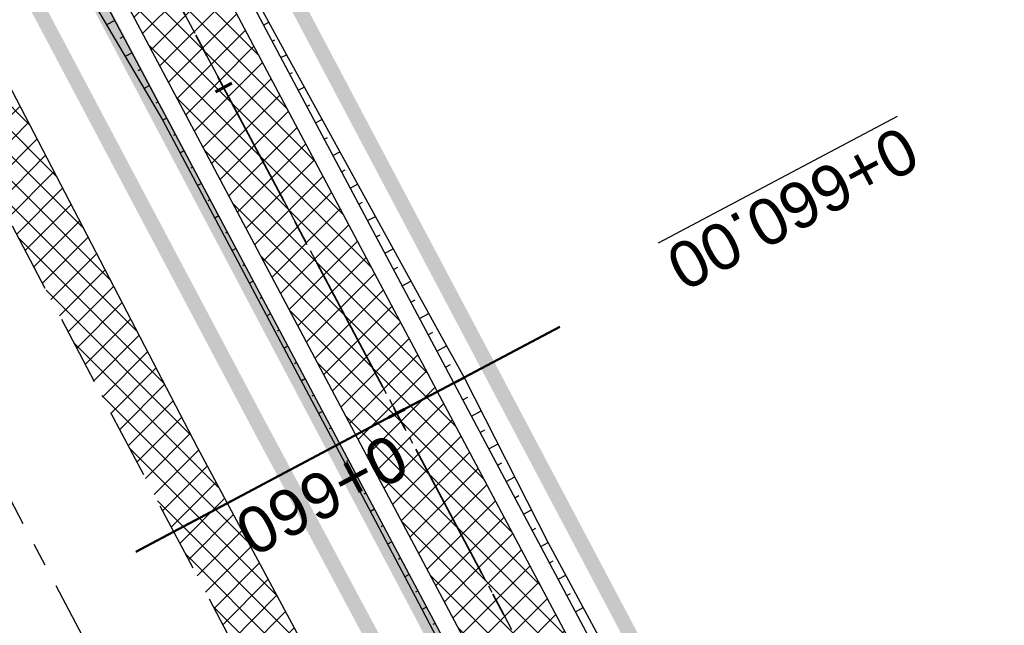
# Model space of a CAD drawing. Header units: metres. Extents: x 7529682 to 7533711, y 5721195 to 5727842.
# Tile 195 of 232: x 7530015 to 7530042, y 5727208 to 5727225. Entities that reach past the tile are written whole.
import ezdxf

# ---------------------------------------------------------------- set-up
doc = ezdxf.new("R2010")
doc.units = ezdxf.units.M
for name, pattern in [('817-dzialki-09-05-04$0$HIDDEN', [0.375, 0.25, -0.125]), ('ACAD_ISO05W100', [33, 24, -3, 0, -3, 0, -3]), ('CENTER', [50.800000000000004, 31.75, -6.35, 6.35, -6.35]), ('CENTER2', [28.575000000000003, 19.05, -3.175, 3.175, -3.175]), ('HIDDEN', [9.524999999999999, 6.35, -3.175])]:
    doc.linetypes.add(name, pattern=pattern)
for name, color, linetype in [('C-DROGI-SYTUACJA', 7, 'Continuous'), ('C-DROGI-SYTUACJA-ETYKIETY', 7, 'Continuous'), ('D-hatch-pobocza', 131, 'Continuous'), ('D-pobocza', 60, 'Continuous'), ('D-rowy', 160, 'Continuous'), ('D-skarpa', 2, 'Continuous'), ('D-skarpa-kreskowanie', 2, 'Continuous')]:
    doc.layers.add(name, color=color, linetype=linetype)
for name, color, linetype, lineweight, true_color in [('D-hatch-ciag-pieszo-rowerowy', 7, 'Continuous', 13, 0xff9f80), ('D-LR-etap-III', 7, '817-dzialki-09-05-04$0$HIDDEN', 50, 0x00008f), ('D-przekroje-pop', 7, 'Continuous', 50, 0x000099)]:
    doc.layers.add(name, color=color, linetype=linetype, lineweight=lineweight, true_color=true_color)
for name, color, linetype, lineweight in [('D-krawędzie', 3, 'Continuous', 30), ('D-obrzeża', 2, 'Continuous', 30), ('D-oś', 10, 'CENTER', 30), ('D-pas-drogowy', 7, 'ACAD_ISO05W100', 50)]:
    doc.layers.add(name, color=color, linetype=linetype, lineweight=lineweight)
doc.layers.add('poprzeczki', color=7, linetype='Continuous', true_color=0x0000c7)
doc.styles.get("Standard").update_dxf_attribs({"font": 'arial.ttf'})
pattern_1 = [(45, (0, 0), (-0.3367596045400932, 0.3367596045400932), []), (135, (0, 0), (-0.3367596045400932, -0.3367596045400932), [])]

# ---------------------------------------------------------------- blocks, each defined once
blk = doc.blocks.new('AeccTickLine')
at = {"color": 0, "linetype": 'ByBlock', "lineweight": -2}
blk.add_line((0, 1), (-3.673819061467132e-16, -1), dxfattribs=at)

msp = doc.modelspace()

# ---------------------------------------------------------------- hatches: boundary and pattern name
at = {"layer": 'D-hatch-ciag-pieszo-rowerowy'}
h = msp.add_hatch(dxfattribs=at)
h.set_pattern_fill('ANSI37', color=256, scale=0.15, style=0)
h.set_pattern_definition(pattern_1)
h.paths.add_polyline_path([(7530087.678862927, 5727092.355615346), (7530089.82643199, 5727093.64472505), (7530088.918086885, 5727095.394145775), (7530067.691098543, 5727136.189728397), (7530050.056161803, 5727169.469378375), (7530031.715691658, 5727204.15672467), (7530016.02393302, 5727233.701768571), (7529998.202331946, 5727267.633669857), (7529996.200073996, 5727266.069395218), (7530013.813315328, 5727232.534205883), (7530029.506689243, 5727202.986120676), (7530047.847139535, 5727168.298814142), (7530065.47768309, 5727135.027454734), (7530086.699342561, 5727094.242115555)])
at = {"layer": 'D-hatch-pobocza'}
h = msp.add_hatch(dxfattribs=at)
h.set_pattern_fill('ANSI37', color=256, scale=0.15, style=0)
h.set_pattern_definition(pattern_1)
h.paths.add_polyline_path([(7530033.2, 5727187.89), (7530019.74, 5727212.96), (7530009.309999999, 5727233.03), (7529993.271317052, 5727263.708224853), (7529991.73786403, 5727262.451863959), (7530006.701701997, 5727234.141132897), (7530044.198460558, 5727163.133456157), (7530082.890091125, 5727090.20043586), (7530088.410620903, 5727079.7730674), (7530090.482093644, 5727079.127608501), (7530082.53, 5727094.32), (7530071.3, 5727115.82), (7530059.019999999, 5727138.69), (7530045.92, 5727163.31)])

# ---------------------------------------------------------------- linework, layer by layer
at = {"layer": 'C-DROGI-SYTUACJA', "color": 10, "linetype": 'CENTER2', "lineweight": 35, "ltscale": 0.2}
msp.add_lwpolyline([(7529994.784814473, 5727271.452278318), (7530014.918624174, 5727233.117987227), (7530030.611190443, 5727203.571422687), (7530048.95165067, 5727168.884096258), (7530066.58439081, 5727135.608591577), (7530088.791572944, 5727092.929201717), (7530119.442360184, 5727037.047053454), (7530133.979593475, 5727010.093640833), (7530160.01702296, 5726961.449550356), (7530183.786607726, 5726917.332915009), (7530204.666096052, 5726877.528243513), (7530227.908566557, 5726832.904262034), (7530259.102442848, 5726774.825526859, 0.06358496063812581), (7530264.988877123, 5726766.578101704), (7530268.469625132, 5726762.818326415, -0.06508397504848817), (7530272.968742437, 5726756.474687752), (7530281.4242284, 5726740.503672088, -0.06508397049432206), (7530284.141528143, 5726733.216691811), (7530284.890711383, 5726729.972348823, 0.06446268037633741), (7530289.361782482, 5726717.936811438), (7530322.483990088, 5726654.998261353), (7530339.922145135, 5726621.886334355)], format="xyb", dxfattribs=at)
at = {"layer": 'D-krawędzie', "linetype": 'HIDDEN', "ltscale": 0.3}
msp.add_lwpolyline([(7529971.475882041, 5727300.786382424), (7530006.701701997, 5727234.141132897), (7530044.198460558, 5727163.133456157), (7530082.890091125, 5727090.20043586), (7530098.687472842, 5727060.36179238), (7530131.997785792, 5726997.210008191), (7530163.821737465, 5726937.096607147), (7530204.081352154, 5726861.012519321), (7530247.819962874, 5726778.438272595), (7530252.219999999, 5726770.26), (7530259.735272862, 5726756.89951491), (7530263.781713, 5726749.286762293), (7530270.196482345, 5726737.095956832), (7530272.433334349, 5726732.818899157), (7530276.00888925, 5726725.597700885), (7530279.7, 5726718.02), (7530284.501430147, 5726708.939695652), (7530291.375516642, 5726695.939652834), (7530296.045865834, 5726687.107244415), (7530304.46414878, 5726671.186868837), (7530316.603827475, 5726648.181421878)], dxfattribs=at)
at = {"layer": 'D-LR-etap-III', "ltscale": 10, "flags": 128}
msp.add_lwpolyline([(7531750.474471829, 5723895.103125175, 0.4, 0.4, 0), (7531750.505, 5723895.13, 0.4, 0.4, 0), (7531682.71, 5724022.92, 0.4, 0.4, 0), (7531619.177023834, 5724147.203692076, 0.4, 0.4, 0), (7531592.308960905, 5724198.48863389, 0.4, 0.4, 0), (7531553.263875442, 5724272.918564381, 0.4, 0.4, 0), (7531504.019999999, 5724366.79, 0.4, 0.4, 0), (7531482.09, 5724407.62, 0.4, 0.4, 0), (7531412.350402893, 5724541.182759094, 0.4, 0.4, 0), (7531388.463669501, 5724586.929768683, 0.4, 0.4, 0), (7531345.12, 5724669.94, 0.4, 0.4, 0), (7531127.66, 5725081.67, 0.4, 0.4, 0), (7531059.253139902, 5725211.040795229, 0.4, 0.4, 0), (7531008.007244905, 5725307.953830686, 0.4, 0.4, 0), (7530964.181635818, 5725390.835555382, 0.4, 0.4, 0), (7530914.557354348, 5725484.683561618, 0.4, 0.4, 0), (7530865.243241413, 5725577.493975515, 0.4, 0.4, 0), (7530840.085257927, 5725624.058651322, 0.4, 0.4, 0), (7530802.559525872, 5725694.924584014, 0.4, 0.4, 0), (7530755.54, 5725787.51, 0.4, 0.4, 0), (7530708.717810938, 5725876.303221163, 0.4, 0.4, 0), (7530695.12, 5725902.09, 0.4, 0.4, 0), (7530642.91397006, 5726001.07839487, 0.4, 0.4, 0), (7530634.934723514, 5726016.146615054, 0.4, 0.4, 0), (7530610.820000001, 5726061.929999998, 0.4, 0.4, 0), (7530610.820000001, 5726061.929999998, 0.4, 0.4, 0), (7530607.21, 5726063.51, 0.4, 0.4, 0), (7530597.42, 5726080.68, 0.4, 0.4, 0), (7530591.16, 5726088.44, 0.4, 0.4, 0), (7530581.28, 5726107.21, 0.4, 0.4, 0), (7530571.29, 5726130.56, 0.4, 0.4, 0), (7530549.554994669, 5726171.527317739, 0.4, 0.4, 0), (7530531.014309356, 5726206.473807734, 0.4, 0.4, 0), (7530516.461208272, 5726236.016618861, 0.4, 0.4, 0), (7530500.798929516, 5726266.141265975, 0.4, 0.4, 0), (7530491.349999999, 5726283.94, 0.4, 0.4, 0), (7530482.4, 5726303.41, 0.4, 0.4, 0), (7530482.4, 5726303.41, 0.4, 0.4, 0), (7530450.41, 5726357.28, 0.4, 0.4, 0), (7530397.759396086, 5726458.499907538, 0.4, 0.4, 0), (7530334.707815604, 5726583.664702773, 0.4, 0.4, 0), (7530303.939274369, 5726645.167943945, 0.4, 0.4, 0), (7530300.509779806, 5726651.777515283, 0.4, 0.4, 0), (7530289.213532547, 5726671.966724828, 0.4, 0.4, 0), (7530281.54, 5726685.57, 0.4, 0.4, 0), (7530261.37085633, 5726724.163374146, 0.4, 0.4, 0), (7530254.03, 5726738.21, 0.4, 0.4, 0), (7530197.219999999, 5726845.06, 0.4, 0.4, 0), (7530194.71, 5726849.15, 0.4, 0.4, 0), (7530195.92, 5726850.75, 0.4, 0.4, 0), (7530170.546669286, 5726892.961489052, 0.4, 0.4, 0), (7530143.174718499, 5726945.065838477, 0.4, 0.4, 0), (7530105.059999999, 5727018.32, 0.4, 0.4, 0), (7530100.059999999, 5727027.16, 0.4, 0.4, 0), (7530062.318670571, 5727099.625398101, 0.4, 0.4, 0), (7530015.378537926, 5727189.420463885, 0.4, 0.4, 0), (7529983.207960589, 5727250.206596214, 0.4, 0.4, 0), (7529953.284293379, 5727306.74720398, 0.4, 0.4, 0), (7529900.67053443, 5727406.15903814, 0.4, 0.4, 0), (7529890.630239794, 5727425.131178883, 0.4, 0.4, 0), (7529875.155383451, 5727454.426350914, 0.4, 0.4, 0), (7529857.560096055, 5727487.787346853, 0.4, 0.4, 0), (7529835.194401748, 5727530.19312405, 0.4, 0.4, 0), (7529811.740544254, 5727574.662079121, 0.4, 0.4, 0), (7529792.101859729, 5727611.922638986, 0.4, 0.4, 0), (7529768.066117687, 5727657.469613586, 0.4, 0.4, 0), (7529755.210566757, 5727682.131373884, 0.4, 0.4, 0), (7529753.309999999, 5727681.13, 0.4, 0.4, 0), (7529739.21, 5727707.77, 0.4, 0.4, 0), (7529735.394745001, 5727711.251990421, 0.4, 0.4, 0), (7529725.42, 5727730.2, 0.4, 0.4, 0), (7529723.55, 5727729.88, 0.4, 0.4, 0), (7529695.566668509, 5727782.932080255, 0.4, 0.4, 0), (7529717.67971874, 5727794.024357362, 0.4, 0.4, 0), (7529736.274870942, 5727758.647400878, 0.4, 0.4, 0), (7529736.274870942, 5727758.647400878, 0.4, 0.4, 0), (7529744.511003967, 5727750.406106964, 0.4, 0.4, 0), (7529744.511003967, 5727750.406106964, 0.4, 0.4, 0), (7529750.282568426, 5727738.549848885, 0.4, 0.4, 0), (7529777.108510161, 5727687.569424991, 0.4, 0.4, 0), (7529796.51537536, 5727651.329932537, 0.4, 0.4, 0), (7529814.937945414, 5727616.793170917, 0.4, 0.4, 0), (7529839.006722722, 5727572.303976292, 0.4, 0.4, 0), (7529860.617626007, 5727532.509108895, 0.4, 0.4, 0), (7529882.348967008, 5727491.504261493, 0.4, 0.4, 0), (7529904.865139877, 5727449.096370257, 0.4, 0.4, 0), (7529920.747384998, 5727418.884773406, 0.4, 0.4, 0), (7529946.676504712, 5727368.547487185, 0.4, 0.4, 0), (7529972.024701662, 5727320.573310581, 0.4, 0.4, 0), (7529987.740014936, 5727290.153392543, 0.4, 0.4, 0), (7529996.497385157, 5727273.661630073, 0.4, 0.4, 0), (7530017.541471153, 5727234.202689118, 0.4, 0.4, 0), (7530033.053657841, 5727204.864166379, 0.4, 0.4, 0), (7530051.622983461, 5727170.222745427, 0.4, 0.4, 0), (7530069.276612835, 5727137.015751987, 0.4, 0.4, 0), (7530089.385386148, 5727097.533639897, 0.4, 0.4, 0), (7530109.712512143, 5727060.746615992, 0.4, 0.4, 0), (7530136.769722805, 5727011.640131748, 0.4, 0.4, 0), (7530162.446686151, 5726962.743777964, 0.4, 0.4, 0), (7530187.674104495, 5726916.992101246, 0.4, 0.4, 0), (7530207.820739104, 5726879.335323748, 0.4, 0.4, 0), (7530230.625609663, 5726834.518686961, 0.4, 0.4, 0), (7530262.288093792, 5726776.61832811, 0.4, 0.4, 0), (7530277.509672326, 5726760.213143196, 0.4, 0.4, 0), (7530286.036865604, 5726744.106684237, 0.4, 0.4, 0), (7530288.097472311, 5726735.884066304, 0.4, 0.4, 0), (7530290.393870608, 5726725.046963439, 0.4, 0.4, 0), (7530296.17664807, 5726713.582980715, 0.4, 0.4, 0), (7530302.726195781, 5726701.18226779, 0.4, 0.4, 0), (7530325.685047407, 5726657.466383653, 0.4, 0.4, 0), (7530343.243978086, 5726623.648592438, 0.4, 0.4, 0), (7530360.229820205, 5726591.746871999, 0.4, 0.4, 0), (7530383.20855044, 5726548.059469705, 0.4, 0.4, 0), (7530406.017875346, 5726503.605514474, 0.4, 0.4, 0), (7530427.464919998, 5726462.620289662, 0.4, 0.4, 0), (7530447.9278544, 5726424.388014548, 0.4, 0.4, 0), (7530471.126878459, 5726379.920667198, 0.4, 0.4, 0), (7530490.501003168, 5726343.033350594, 0.4, 0.4, 0), (7530509.499458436, 5726306.733076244, 0.4, 0.4, 0), (7530529.890269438, 5726267.244072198, 0.4, 0.4, 0), (7530543.852446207, 5726238.990319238, 0.4, 0.4, 0), (7530554.808897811, 5726218.943990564, 0.4, 0.4, 0), (7530559.027108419, 5726212.223286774, 0.4, 0.4, 0), (7530563.060988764, 5726206.409670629, 0.4, 0.4, 0), (7530566.93354971, 5726200.463543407, 0.4, 0.4, 0), (7530569.771022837, 5726194.901501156, 0.4, 0.4, 0), (7530571.47319415, 5726191.282350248, 0.4, 0.4, 0), (7530572.839142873, 5726188.024533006, 0.4, 0.4, 0), (7530575.295071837, 5726182.034664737, 0.4, 0.4, 0), (7530579.736851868, 5726173.306070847, 0.4, 0.4, 0), (7530583.3, 5726167.41, 0.4, 0.4, 0), (7530593.4, 5726163.33, 0.4, 0.4, 0), (7530598.618375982, 5726155.264489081, 0.4, 0.4, 0), (7530608.258304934, 5726140.497132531, 0.4, 0.4, 0), (7530603.269999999, 5726136.83, 0.4, 0.4, 0), (7530606.53, 5726131.84, 0.4, 0.4, 0), (7530604.239057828, 5726124.21679044, 0.4, 0.4, 0), (7530605.847136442, 5726121.630127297, 0.4, 0.4, 0), (7530608.971611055, 5726116.164124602, 0.4, 0.4, 0), (7530618.114293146, 5726097.791111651, 0.4, 0.4, 0), (7530651.213125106, 5726034.959524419, 0.4, 0.4, 0), (7530670.243741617, 5725998.61095082, 0.4, 0.4, 0), (7530698.075474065, 5725945.952624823, 0.4, 0.4, 0), (7530716.505955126, 5725911.3051464, 0.4, 0.4, 0), (7530735.223454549, 5725875.667401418, 0.4, 0.4, 0), (7530752.504235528, 5725842.154920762, 0.4, 0.4, 0), (7530778.310652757, 5725793.501254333, 0.4, 0.4, 0), (7530797.499961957, 5725756.381811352, 0.4, 0.4, 0), (7530812.518974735, 5725728.28874362, 0.4, 0.4, 0), (7530820.039295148, 5725713.160404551, 0.4, 0.4, 0), (7530822.422446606, 5725710.193574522, 0.4, 0.4, 0), (7530833.154893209, 5725688.800634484, 0.4, 0.4, 0), (7530849.629354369, 5725656.158601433, 0.4, 0.4, 0), (7530867.98290276, 5725621.963939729, 0.4, 0.4, 0), (7530872.629809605, 5725612.88760475, 0.4, 0.4, 0), (7530880.354488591, 5725597.594500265, 0.4, 0.4, 0), (7530883.839446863, 5725593.389159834, 0.4, 0.4, 0), (7530891.782113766, 5725587.763349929, 0.4, 0.4, 0), (7530895.038670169, 5725584.280746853, 0.4, 0.4, 0), (7530897.033644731, 5725580.941110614, 0.4, 0.4, 0), (7530900.951646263, 5725579.945856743, 0.4, 0.4, 0), (7530904.80970798, 5725571.977328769, 0.4, 0.4, 0), (7530903.682362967, 5725568.566434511, 0.4, 0.4, 0), (7530908.900614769, 5725558.844845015, 0.4, 0.4, 0), (7530910.252030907, 5725545.671606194, 0.4, 0.4, 0), (7530912.872986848, 5725538.645543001, 0.4, 0.4, 0), (7530945.278171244, 5725478.464284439, 0.4, 0.4, 0), (7530959.692318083, 5725450.24628822, 0.4, 0.4, 0), (7531002.82670893, 5725368.192370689, 0.4, 0.4, 0), (7531044.703532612, 5725290.314293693, 0.4, 0.4, 0), (7531064.098839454, 5725253.212562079, 0.4, 0.4, 0), (7531083.010253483, 5725216.677517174, 0.4, 0.4, 0), (7531113.013137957, 5725158.465613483, 0.4, 0.4, 0), (7531137.364304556, 5725113.07076138, 0.4, 0.4, 0), (7531150.830830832, 5725086.711759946, 0.4, 0.4, 0), (7531159.745663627, 5725076.640848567, 0.4, 0.4, 0), (7531166.309999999, 5725074.58, 0.4, 0.4, 0), (7531172.29, 5725062.58, 0.4, 0.4, 0), (7531170.589828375, 5725055.605912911, 0.4, 0.4, 0), (7531173.732823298, 5725044.080706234, 0.4, 0.4, 0), (7531215.342008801, 5724964.859648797, 0.4, 0.4, 0), (7531238.054496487, 5724921.684649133, 0.4, 0.4, 0), (7531262.389821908, 5724875.282876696, 0.4, 0.4, 0), (7531295.587160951, 5724811.265731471, 0.4, 0.4, 0), (7531348.487908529, 5724712.362812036, 0.4, 0.4, 0), (7531363.740817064, 5724682.68394264, 0.4, 0.4, 0), (7531366.986905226, 5724675.865317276, 0.4, 0.4, 0), (7531382.541261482, 5724646.110625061, 0.4, 0.4, 0), (7531401.299165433, 5724610.874551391, 0.4, 0.4, 0), (7531428.964837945, 5724558.862274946, 0.4, 0.4, 0), (7531449.111202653, 5724520.397801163, 0.4, 0.4, 0), (7531477.292992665, 5724465.831467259, 0.4, 0.4, 0), (7531500.996290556, 5724421.112506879, 0.4, 0.4, 0), (7531512.121834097, 5724400.549045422, 0.4, 0.4, 0), (7531513.78163794, 5724396.757451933, 0.4, 0.4, 0), (7531526.32, 5724379.39, 0.4, 0.4, 0), (7531566.783642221, 5724302.73628205, 0.4, 0.4, 0), (7531578.579156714, 5724282.774819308, 0.4, 0.4, 0), (7531584.232619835, 5724273.111246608, 0.4, 0.4, 0), (7531590.109283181, 5724263.508189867, 0.4, 0.4, 0), (7531593.027899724, 5724258.771479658, 0.4, 0.4, 0), (7531595.711841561, 5724254.226824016, 0.4, 0.4, 0), (7531601.659976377, 5724243.898197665, 0.4, 0.4, 0), (7531606.097733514, 5724235.986407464, 0.4, 0.4, 0), (7531609.382207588, 5724230.799061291, 0.4, 0.4, 0), (7531611.580260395, 5724227.671180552, 0.4, 0.4, 0), (7531612.707802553, 5724225.86410867, 0.4, 0.4, 0), (7531618.665224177, 5724214.480919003, 0.4, 0.4, 0), (7531619.885522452, 5724212.333950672, 0.4, 0.4, 0), (7531620.931818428, 5724210.787064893, 0.4, 0.4, 0), (7531623.518605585, 5724207.111542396, 0.4, 0.4, 0), (7531626.143926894, 5724203.61306897, 0.4, 0.4, 0), (7531632.022984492, 5724196.485954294, 0.4, 0.4, 0), (7531653.949089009, 5724152.617641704, 0.4, 0.4, 0), (7531656.750690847, 5724143.103797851, 0.4, 0.4, 0), (7531659.61440691, 5724133.254504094, 0.4, 0.4, 0), (7531661.627147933, 5724128.646047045, 0.4, 0.4, 0.01093811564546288), (7531674.314987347, 5724101.43546424, 0.4, 0.4, 0), (7531685.137626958, 5724081.408252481, 0.4, 0.4, 0), (7531692.159945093, 5724066.277333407, 0.4, 0.4, 0), (7531699.662164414, 5724051.388120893, 0.4, 0.4, 0), (7531704.480624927, 5724040.808561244, 0.4, 0.4, 0), (7531704.480624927, 5724040.808561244, 0.4, 0.4, 0), (7531704.401251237, 5724037.368913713, 0.4, 0.4, 0), (7531720.383609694, 5724003.441317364, 0.4, 0.4, 0), (7531728.79890528, 5723986.206298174, 0.4, 0.4, 0), (7531733.237926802, 5723977.192631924, 0.4, 0.4, 0), (7531736.750027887, 5723969.505210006, 0.4, 0.4, 0), (7531737.336143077, 5723968.518916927, 0.4, 0.4, 0), (7531738.285051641, 5723967.699360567, 0.4, 0.4, 0), (7531742.180915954, 5723962.346428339, 0.4, 0.4, 0), (7531744.286141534, 5723958.615526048, 0.4, 0.4, 0), (7531755.393260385, 5723944.192617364, 0.4, 0.4, 0), (7531758.69, 5723936.76, 0.4, 0.4, 0), (7531780.08, 5723929.25, 0.4, 0.4, 0), (7531792.611989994, 5723906.337708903, 0.4, 0.4, 0), (7531792.611989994, 5723906.337708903, 0.4, 0.4, 0), (7531756.962094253, 5723883.055323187, 0.4, 0.4, 0), (7531750.46, 5723895.130000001, 0.4, 0.4, 0), (7531750.46, 5723895.130000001, 0, 0, 0)], format="xyseb", dxfattribs=at)
at = {"layer": 'D-obrzeża'}
for points in [[(7530255.070830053, 5726779.690066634), (7530226.803596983, 5726832.319792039), (7530203.558300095, 5726876.949199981), (7530182.682878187, 5726916.746119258), (7530158.915773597, 5726960.858151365), (7530132.878471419, 5727009.502004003), (7530118.344271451, 5727036.449792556), (7530087.649834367, 5727092.411522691), (7530086.699342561, 5727094.242115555), (7530065.47768309, 5727135.027454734), (7530047.847139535, 5727168.298814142), (7530029.506689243, 5727202.986120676), (7530013.813315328, 5727232.534205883), (7529993.681375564, 5727270.864936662)], [(7530097.920401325, 5727078.884914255), (7530089.894115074, 5727093.518343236), (7530067.691098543, 5727136.189728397), (7530050.056161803, 5727169.469378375), (7530031.715691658, 5727204.15672467), (7530016.02393302, 5727233.701768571), (7529998.204604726, 5727267.629342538)]]:
    msp.add_lwpolyline(points, dxfattribs=at)
at = {"layer": 'D-oś', "ltscale": 0.1}
msp.add_lwpolyline([(7530313.508365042, 5726646.547986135), (7530301.370075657, 5726669.550802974), (7530292.95179271, 5726685.471178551), (7530288.281443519, 5726694.303586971), (7530281.407357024, 5726707.303629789), (7530276.578826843, 5726716.435184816), (7530272.867295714, 5726724.054807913), (7530269.313944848, 5726731.231162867), (7530267.097066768, 5726735.470028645), (7530260.687746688, 5726747.650478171), (7530256.664309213, 5726755.219954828), (7530249.153360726, 5726768.572752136), (7530244.732367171, 5726776.789976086), (7530200.987754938, 5726859.375553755), (7530160.728462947, 5726935.45903188), (7530128.903273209, 5726995.57477155), (7530095.592978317, 5727058.726521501), (7530079.798237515, 5727088.5601794), (7530041.105041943, 5727161.496149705), (7530003.607351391, 5727232.505591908), (7529968.380651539, 5727299.152506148)], dxfattribs=at)
at = {"layer": 'D-oś', "ltscale": 0.03}
msp.add_lwpolyline([(7529994.784814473, 5727271.452278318), (7530014.918624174, 5727233.117987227), (7530030.611190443, 5727203.571422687), (7530048.95165067, 5727168.884096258), (7530066.58439081, 5727135.608591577), (7530088.791572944, 5727092.929201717), (7530119.442360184, 5727037.047053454), (7530133.979593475, 5727010.093640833), (7530160.01702296, 5726961.449550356), (7530183.786607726, 5726917.332915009), (7530204.666096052, 5726877.528243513), (7530227.908566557, 5726832.904262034), (7530259.102442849, 5726774.825526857, 0.06358496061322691), (7530264.988877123, 5726766.578101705), (7530268.469625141, 5726762.818326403, -0.06508397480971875), (7530272.968742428, 5726756.474687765), (7530281.424228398, 5726740.503672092, -0.06508397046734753), (7530284.141528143, 5726733.216691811), (7530284.890711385, 5726729.972348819, 0.06446268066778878), (7530289.361782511, 5726717.936811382), (7530322.48423269, 5726654.997800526)], format="xyb", dxfattribs=at)
at = {"layer": 'D-pas-drogowy', "ltscale": 0.2, "flags": 128}
msp.add_lwpolyline([(7531633.018560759, 5724182.834272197, 0.4, 0.4, 0), (7531617.558899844, 5724211.608162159, 0.4, 0.4, 0), (7531566.783642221, 5724302.73628205, 0.4, 0.4, 0), (7531538.419082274, 5724356.469679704, 0.4, 0.4, 0), (7531526.32, 5724379.39, 0.4, 0.4, 0), (7531516.102085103, 5724393.607319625, 0.4, 0.4, 0.001485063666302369), (7531513.78037409, 5724396.837773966, 0.4, 0.4, 0), (7531501.87, 5724413.41, 0.4, 0.4, 0), (7531474.926107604, 5724464.507896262, 0.4, 0.4, 0), (7531446.200436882, 5724518.992313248, 0.4, 0.4, 0), (7531424.962185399, 5724559.262257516, 0.4, 0.4, 0), (7531398.444460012, 5724609.565801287, 0.4, 0.4, 0), (7531379.647455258, 5724645.216004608, 0.4, 0.4, 0), (7531365.23, 5724672.56, 0.4, 0.4, 0), (7531341.305752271, 5724717.915356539, 0.4, 0.4, 0), (7531312.899996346, 5724771.788898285, 0.4, 0.4, 0), (7531292.590923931, 5724810.306502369, 0.4, 0.4, 0), (7531259.391619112, 5724873.271351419, 0.4, 0.4, 0), (7531233.740401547, 5724921.922582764, 0.4, 0.4, 0), (7531203.072738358, 5724980.092044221, 0.4, 0.4, 0), (7531173.471398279, 5725036.225177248, 0.4, 0.4, 0), (7531168.269999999, 5725046.09, 0.4, 0.4, 0), (7531172.29, 5725062.58, 0.4, 0.4, 0), (7531166.309999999, 5725074.58, 0.4, 0.4, 0), (7531150.32, 5725079.6, 0.4, 0.4, 0), (7531141.5, 5725096.43, 0.4, 0.4, 0), (7531109.311735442, 5725157.814415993, 0.4, 0.4, 0), (7531086.641300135, 5725201.047918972, 0.4, 0.4, 0), (7531059.198258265, 5725253.383662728, 0.4, 0.4, 0), (7531028.206828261, 5725312.48946212, 0.4, 0.4, 0), (7530999.104694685, 5725367.990143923, 0.4, 0.4, 0), (7530956.247527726, 5725449.724815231, 0.4, 0.4, 0), (7530924.397774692, 5725510.463768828, 0.4, 0.4, 0), (7530897.509999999, 5725561.74, 0.4, 0.4, 0), (7530894.46, 5725566.14, 0.4, 0.4, 0), (7530892.16, 5725570.49, 0.4, 0.4, 0), (7530869.362688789, 5725613.307018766, 0.4, 0.4, 0), (7530861.693971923, 5725627.704613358, 0.4, 0.4, 0), (7530852.74, 5725644.52, 0.4, 0.4, 0), (7530831.509999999, 5725684.2, 0.4, 0.4, 0), (7530811.13, 5725722.52, 0.4, 0.4, 0), (7530792.3476413, 5725757.940652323, 0.4, 0.4, 0), (7530768.03, 5725803.8, 0.4, 0.4, 0), (7530748.768542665, 5725840.178507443, 0.4, 0.4, 0), (7530727.7, 5725879.97, 0.4, 0.4, 0), (7530712.0981582, 5725909.54523909, 0.4, 0.4, 0), (7530693.644105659, 5725944.645156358, 0.4, 0.4, 0), (7530665.702224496, 5725997.538976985, 0.4, 0.4, 0), (7530641.759999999, 5726042.88, 0.4, 0.4, 0), (7530616.5, 5726091.48, 0.4, 0.4, 0), (7530604.628439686, 5726114.319880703, 0.4, 0.4, -0.007762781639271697), (7530602.5, 5726118.43, 0.4, 0.4, 0), (7530603.992037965, 5726123.394821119, 0.4, 0.4, 0), (7530606.53, 5726131.84, 0.4, 0.4, 0), (7530603.269999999, 5726136.83, 0.4, 0.4, 0), (7530593.775620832, 5726151.368713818, 0.4, 0.4, 0), (7530590.202637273, 5726156.84001263, 0.4, 0.4, 0), (7530583.3, 5726167.41, 0.4, 0.4, 0), (7530580.578343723, 5726170.427567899, 0.4, 0.4, 0), (7530575.849999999, 5726175.67, 0.4, 0.4, 0), (7530569.009999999, 5726186.66, 0.4, 0.4, 0), (7530562.555322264, 5726199.189409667, 0.4, 0.4, 0), (7530555.67, 5726211.39, 0.4, 0.4, 0), (7530548.29, 5726224.23, 0.4, 0.4, 0), (7530540.58, 5726237.71, 0.4, 0.4, 0), (7530532.679999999, 5726252.65, 0.4, 0.4, 0), (7530524.059999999, 5726269.35, 0.4, 0.4, 0), (7530502.82, 5726309.91, 0.4, 0.4, 0), (7530488.83, 5726336.63, 0.4, 0.4, 0), (7530466.03, 5726380.16, 0.4, 0.4, 0), (7530438.469999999, 5726432.77, 0.4, 0.4, 0), (7530424.53, 5726459.09, 0.4, 0.4, 0), (7530401.63, 5726502.97, 0.4, 0.4, 0), (7530383.38, 5726538.06, 0.4, 0.4, 0), (7530353.969999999, 5726593.52, 0.4, 0.4, 0), (7530338.469999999, 5726622.74, 0.4, 0.4, 0), (7530322.009999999, 5726653.88, 0.4, 0.4, 0), (7530297.54, 5726700.33, 0.4, 0.4, 0), (7530287.38, 5726719.6, 0.4, 0.4, 0), (7530285.94993921, 5726722.315508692, 0.4, 0.4, 0), (7530280.259999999, 5726733.12, 0.4, 0.4, 0), (7530266.73, 5726758.74, 0.4, 0.4, 0), (7530260.42, 5726770.47, 0.4, 0.4, 0), (7530253.25, 5726783.82, 0.4, 0.4, 0), (7530244.95, 5726799.33, 0.4, 0.4, 0), (7530239.389999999, 5726808.49, 0.4, 0.4, 0), (7530238.29, 5726807.9, 0.4, 0.4, 0), (7530218.11, 5726850.67, 0.4, 0.4, 0), (7530175.906646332, 5726928.168028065, 0.4, 0.4, 0), (7530096.679999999, 5727076.15, 0.4, 0.4, 0), (7530094.679999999, 5727079.89, 0.4, 0.4, 0), (7530064.59693469, 5727135.522637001, 0.4, 0.4, 0), (7530046.730970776, 5727168.8921561, 0.4, 0.4, 0), (7530025.803045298, 5727208.461374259, 0.4, 0.4, 0), (7530012.846501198, 5727232.979315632, 0.4, 0.4, 0), (7529994.15, 5727268.45, 0.4, 0.4, 0), (7529981.670868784, 5727291.93018666, 0.4, 0.4, 0), (7529949.889999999, 5727351.73, 0.4, 0.4, 0), (7529924.75, 5727399.03, 0.4, 0.4, 0), (7529915.515824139, 5727417.099754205, 0.4, 0.4, 0), (7529885.83, 5727475.19, 0.4, 0.4, 0), (7529862.559999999, 5727519.97, 0.4, 0.4, 0), (7529852.984923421, 5727538.191086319, 0.4, 0.4, 0), (7529836.513084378, 5727569.51130111, 0.4, 0.4, 0), (7529815.36890814, 5727609.140983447, 0.4, 0.4, 0), (7529792.795203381, 5727651.247499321, 0.4, 0.4, 0), (7529774.199114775, 5727685.858348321, 0.4, 0.4, 0), (7529746.966026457, 5727736.059440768, 0.4, 0.4, 0), (7529733.92, 5727757.62, 0.4, 0.4, 0), (7529708.607472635, 5727806.388536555, 0.4, 0.4, 0), (7529688.491967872, 5727796.344621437, 0.4, 0.4, 0), (7529723.55, 5727729.88, 0.4, 0.4, 0), (7529725.42, 5727730.2, 0.4, 0.4, 0), (7529735.38, 5727711.28, 0.4, 0.4, 0), (7529739.21, 5727707.77, 0.4, 0.4, 0), (7529753.309999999, 5727681.13, 0.4, 0.4, 0), (7529755.178396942, 5727682.114424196, 0.4, 0.4, 0), (7529792.101859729, 5727611.922638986, 0.4, 0.4, 0), (7529811.740544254, 5727574.662079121, 0.4, 0.4, 0), (7529835.194401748, 5727530.19312405, 0.4, 0.4, 0), (7529857.560096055, 5727487.787346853, 0.4, 0.4, 0), (7529875.155383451, 5727454.426350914, 0.4, 0.4, 0), (7529890.630239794, 5727425.131178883, 0.4, 0.4, 0), (7529900.67053443, 5727406.15903814, 0.4, 0.4, 0), (7529953.284293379, 5727306.74720398, 0.4, 0.4, 0), (7529983.207960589, 5727250.206596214, 0.4, 0.4, 0), (7530015.378537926, 5727189.420463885, 0.4, 0.4, 0), (7530062.318670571, 5727099.625398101, 0.4, 0.4, 0), (7530100.059999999, 5727027.16, 0.4, 0.4, 0), (7530105.059999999, 5727018.32, 0.4, 0.4, 0), (7530143.174718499, 5726945.065838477, 0.4, 0.4, 0), (7530170.546669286, 5726892.961489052, 0.4, 0.4, 0), (7530195.92, 5726850.75, 0.4, 0.4, 0), (7530194.71, 5726849.15, 0.4, 0.4, 0), (7530197.219999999, 5726845.06, 0.4, 0.4, 0), (7530254.03, 5726738.21, 0.4, 0.4, 0), (7530261.37085633, 5726724.163374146, 0.4, 0.4, 0), (7530281.54, 5726685.57, 0.4, 0.4, 0), (7530289.213532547, 5726671.966724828, 0.4, 0.4, 0), (7530300.509779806, 5726651.777515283, 0.4, 0.4, 0), (7530303.939274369, 5726645.167943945, 0.4, 0.4, 0), (7530334.707815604, 5726583.664702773, 0.4, 0.4, 0), (7530397.759396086, 5726458.499907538, 0.4, 0.4, 0), (7530450.41, 5726357.28, 0.4, 0.4, 0), (7530482.4, 5726303.41, 0.4, 0.4, 0), (7530483.687990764, 5726301.003383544, 0.4, 0.4, 0), (7530491.349999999, 5726283.94, 0.4, 0.4, 0), (7530512.67, 5726243.78, 0.4, 0.4, 0), (7530529.429999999, 5726209.46, 0.4, 0.4, 0), (7530571.29, 5726130.56, 0.4, 0.4, 0), (7530581.28, 5726107.21, 0.4, 0.4, 0), (7530591.16, 5726088.44, 0.4, 0.4, 0), (7530597.42, 5726080.68, 0.4, 0.4, 0), (7530607.21, 5726063.51, 0.4, 0.4, 0), (7530610.820000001, 5726061.929999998, 0.4, 0.4, 0), (7530634.934723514, 5726016.146615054, 0.4, 0.4, 0), (7530642.91397006, 5726001.07839487, 0.4, 0.4, 0), (7530695.12, 5725902.09, 0.4, 0.4, 0), (7530708.717810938, 5725876.303221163, 0.4, 0.4, 0), (7530755.54, 5725787.51, 0.4, 0.4, 0), (7530802.559525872, 5725694.924584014, 0.4, 0.4, 0), (7530840.085257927, 5725624.058651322, 0.4, 0.4, 0), (7530865.243241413, 5725577.493975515, 0.4, 0.4, 0), (7530914.557354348, 5725484.683561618, 0.4, 0.4, 0), (7530964.181635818, 5725390.835555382, 0.4, 0.4, 0), (7531008.007244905, 5725307.953830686, 0.4, 0.4, 0), (7531059.253139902, 5725211.040795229, 0.4, 0.4, 0), (7531127.66, 5725081.67, 0.4, 0.4, 0), (7531345.12, 5724669.94, 0.4, 0.4, 0), (7531388.463669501, 5724586.929768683, 0.4, 0.4, 0), (7531412.350402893, 5724541.182759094, 0.4, 0.4, 0), (7531482.09, 5724407.62, 0.4, 0.4, 0), (7531504.019999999, 5724366.79, 0.4, 0.4, 0), (7531519.374444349, 5724337.520497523, 0.4, 0.4, 0), (7531563.748815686, 5724252.931583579, 0.4, 0.4, 0), (7531602.175111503, 5724179.681224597, 0.4, 0.4, 0), (7531619.177023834, 5724147.203692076, 0.4, 0.4, 0), (7531625.038493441, 5724135.63500206, 0.4, 0.4, 0), (7531656.796442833, 5724073.31633882, 0.4, 0.4, 0), (7531675.12, 5724037.36, 0.4, 0.4, 0), (7531682.71, 5724022.92, 0.4, 0.4, 0), (7531705.565196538, 5723979.810545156, 0.4, 0.4, 0), (7531736.605941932, 5723921.261514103, 0.4, 0.4, 0), (7531750.46, 5723895.130000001, 0.4, 0.4, 0), (7531740.769999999, 5723886.56, 0.4, 0.4, 0), (7531732.86, 5723885, 0.4, 0.4, 0), (7531722.179999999, 5723887.77, 0.4, 0.4, 0), (7531729.87, 5723862.17, 0.4, 0.4, 0), (7531742.92, 5723861.93, 0.4, 0.4, 0), (7531763.71, 5723859.52, 0.4, 0.4, 0), (7531768.42, 5723854.12, 0.4, 0.4, 0), (7531787.42, 5723817.97, 0.4, 0.4, 0), (7531795.57, 5723809.82, 0.4, 0.4, 0), (7531816.346897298, 5723819.850397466, 0.4, 0.4, 0), (7531816.346897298, 5723819.850397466, 0.4, 0.4, 0), (7531805.059999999, 5723843.23, 0.4, 0.4, 0), (7531803.61, 5723886.23, 0.4, 0.4, 0), (7531803.61, 5723886.23, 0.4, 0.4, 0), (7531780.08, 5723929.25, 0.4, 0.4, 0), (7531758.69, 5723936.76, 0.4, 0.4, 0), (7531749.3590272, 5723946.412126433, 0.4, 0.4, 0), (7531742.71, 5723953.29, 0.4, 0.4, 0), (7531735.177368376, 5723967.877529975, 0.4, 0.4, 0), (7531722.37, 5723992.68, 0.4, 0.4, 0), (7531705.041669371, 5724030.885563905, 0.4, 0.4, 0), (7531699.469999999, 5724043.17, 0.4, 0.4, 0), (7531692.69, 5724058.11, 0.4, 0.4, 0), (7531679.672010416, 5724084.016803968, 0.4, 0.4, 0), (7531674.55, 5724094.21, 0.4, 0.4, 0), (7531666.633166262, 5724114.002855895, 0.4, 0.4, 0), (7531649, 5724153.82, 0.4, 0.4, 0), (7531641.49, 5724149.34, 0.4, 0.4, 0), (7531626.04, 5724179.34, 0.4, 0.4, 0), (7531633.03, 5724182.84, 0, 0, 0)], format="xyseb", dxfattribs=at)
at = {"layer": 'D-pobocza'}
for points in [[(7529998.605358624, 5727267.941621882), (7530016.466056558, 5727233.935281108), (7530032.157492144, 5727204.390845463), (7530050.498179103, 5727169.703089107), (7530068.133781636, 5727136.422183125), (7530090.335136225, 5727093.753992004), (7530120.979684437, 5727037.883218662), (7530135.521164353, 5727010.921932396), (7530161.558772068, 5726962.277508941), (7530185.331829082, 5726918.154429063), (7530206.217010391, 5726878.338904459), (7530218.181818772, 5726855.367276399)], [(7529995.799622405, 5727265.75654029), (7530013.37119179, 5727232.300693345), (7530029.06488876, 5727202.751999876), (7530047.405122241, 5727168.065103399), (7530065.034999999, 5727134.795000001), (7530087.248009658, 5727092.104411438), (7530117.905035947, 5727036.210888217), (7530132.438022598, 5727009.265349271), (7530158.475273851, 5726960.621591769), (7530182.241386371, 5726916.511400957), (7530203.115181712, 5726876.717582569), (7530214.729929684, 5726854.418046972)], [(7530090.482093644, 5727079.127608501), (7530082.53, 5727094.32), (7530071.3, 5727115.82), (7530059.019999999, 5727138.69), (7530045.92, 5727163.31), (7530033.2, 5727187.89), (7530019.74, 5727212.96), (7530009.309999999, 5727233.03), (7529993.271317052, 5727263.708224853)]]:
    msp.add_lwpolyline(points, dxfattribs=at)
at = {"layer": 'D-przekroje-pop', "extrusion": (0.4690609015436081, -0.8831658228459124, 0), "elevation": -1526039.205985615}
msp.add_lwpolyline([(9336677.951322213, 0), (9336672.951322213, 0), (9336664.951322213, 0)], dxfattribs=at)
at = {"layer": 'D-rowy', "linetype": 'HIDDEN', "ltscale": 0.1, "const_width": 0.4, "flags": 128}
msp.add_lwpolyline([(7530210.965394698, 5726857.16211251), (7530158.808792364, 5726954.519938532), (7530122.464669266, 5727022.753138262), (7530095.922217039, 5727072.858853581), (7530086.314342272, 5727091.113489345), (7530063.160349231, 5727134.708802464), (7530033.596430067, 5727190.758948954), (7530021.340025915, 5727213.675792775), (7530002.618519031, 5727249.035669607), (7529995.395546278, 5727262.502730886), (7529988.788851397, 5727275.205991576), (7529976.334113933, 5727299.005978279), (7529958.125259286, 5727333.487695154), (7529939.362448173, 5727369.129441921), (7529923.146313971, 5727399.734195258), (7529918.218542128, 5727408.984561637), (7529909.126483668, 5727427.527341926), (7529905.375875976, 5727434.673095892), (7529896.191914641, 5727451.151510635), (7529887.55708824, 5727467.230740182), (7529877.124171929, 5727486.656759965), (7529866.165565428, 5727506.778058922), (7529855.760289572, 5727526.176090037), (7529840.706671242, 5727554.897669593), (7529824.517708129, 5727585.588223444), (7529810.515313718, 5727612.292486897), (7529795.682036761, 5727640.076805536), (7529780.37897635, 5727668.689653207), (7529772.315107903, 5727684.077842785), (7529762.635420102, 5727702.446986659), (7529747.00719319, 5727732.117330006), (7529740.675640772, 5727744.953535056)], dxfattribs=at)
at = {"layer": 'D-skarpa', "linetype": 'Continuous'}
msp.add_lwpolyline([(7529996.398175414, 5727272.235367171), (7529998.722415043, 5727267.808414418), (7530000.377745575, 5727264.724422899), (7530003.39942029, 5727258.969491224), (7530003.39942029, 5727258.969491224, 0.009181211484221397), (7530012.808472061, 5727241.320553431), (7530012.808472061, 5727241.320553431), (7530015.231411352, 5727236.945439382), (7530016.762744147, 5727234.086549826), (7530017.534537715, 5727232.517983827), (7530019.734086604, 5727228.024742), (7530022.126827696, 5727223.634107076), (7530026.283291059, 5727216.075847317), (7530026.95366496, 5727214.874801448), (7530029.21994826, 5727210.417003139), (7530032.389435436, 5727204.515871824), (7530033.921676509, 5727201.58705723), (7530036.251622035, 5727197.163097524), (7530038.674386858, 5727192.788214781), (7530041.0941178, 5727188.411727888, 0.005106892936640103)], format="xyb", dxfattribs=at)
msp.add_lwpolyline([(7529995.695277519, 5727265.674000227), (7529997.147849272, 5727263.028027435), (7529997.849108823, 5727261.702057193), (7530000.206862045, 5727257.29270633), (7530002.553334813, 5727252.877430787), (7530004.349387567, 5727249.37198515), (7530007.143815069, 5727243.993063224), (7530008.324293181, 5727238.965387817), (7530010.635858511, 5727234.531778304), (7530012.161964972, 5727231.67014379), (7530013.06027719, 5727230.141645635), (7530016.241609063, 5727226.16984157), (7530018.782278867, 5727221.857773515), (7530021.126895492, 5727217.441579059), (7530022.823008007, 5727214.238045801), (7530023.472960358, 5727213.026153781), (7530025.800033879, 5727208.600641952), (7530028.907786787, 5727202.666722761), (7530030.431782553, 5727199.741822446), (7530035.052693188, 5727190.87329266)], dxfattribs=at)
at = {"layer": 'D-skarpa-kreskowanie', "linetype": 'Continuous'}
for p, q in [((7530017.487684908, 5727224.550002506, 107.8001634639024), (7530017.265535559, 5727224.432016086, 107.6324633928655)), ((7530021.518145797, 5727224.423014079, 107.9237327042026), (7530021.656776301, 5727224.49664255, 107.8190808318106)), ((7530017.72221536, 5727224.108419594, 107.7985579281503), (7530017.62090895, 5727224.054614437, 107.7220819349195)), ((7530021.752676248, 5727223.981431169, 107.9221271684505), (7530021.824363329, 5727224.019505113, 107.868010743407)), ((7530017.956745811, 5727223.666836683, 107.7969523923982), (7530017.77366952, 5727223.569602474, 107.6587484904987)), ((7530021.987206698, 5727223.539848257, 107.9205216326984), (7530022.135384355, 5727223.618547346, 107.8086626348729)), ((7530018.191276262, 5727223.225253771, 107.7953468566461), (7530018.109506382, 5727223.18182472, 107.7336189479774)), ((7530022.221737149, 5727223.098265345, 107.9189160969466), (7530022.29904031, 5727223.139322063, 107.8605601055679)), ((7530018.425806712, 5727222.78367086, 107.793741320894), (7530018.28180348, 5727222.707188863, 107.6850335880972)), ((7530022.4562676, 5727222.656682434, 107.9173105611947), (7530022.617302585, 5727222.742210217, 107.7957455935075)), ((7530018.660337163, 5727222.342087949, 107.7921357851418), (7530018.598103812, 5727222.309035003, 107.7451559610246)), ((7530022.69079805, 5727222.215099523, 107.9157050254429), (7530022.774529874, 5727222.259570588, 107.8524960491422)), ((7530018.894867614, 5727221.900505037, 107.7905302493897), (7530018.78934646, 5727221.844461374, 107.7108725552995)), ((7530022.925328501, 5727221.773516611, 107.914099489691), (7530023.099220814, 5727221.86587309, 107.7828285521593)), ((7530019.129398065, 5727221.458922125, 107.7889247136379), (7530019.076603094, 5727221.430882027, 107.7490699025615)), ((7530023.159858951, 5727221.3319337, 107.9124939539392), (7530023.25001944, 5727221.379819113, 107.8444319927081)), ((7530019.363928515, 5727221.017339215, 107.787319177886), (7530019.258269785, 5727220.961222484, 107.7075576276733)), ((7530023.394389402, 5727220.890350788, 107.9108884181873), (7530023.581139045, 5727220.989535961, 107.7699115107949)), ((7530019.598458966, 5727220.575756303, 107.7857136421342), (7530019.545595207, 5727220.54767967, 107.7458069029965)), ((7530023.628919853, 5727220.448767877, 107.9092828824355), (7530023.725509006, 5727220.500067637, 107.8363679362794)), ((7530019.832989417, 5727220.134173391, 107.7841081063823), (7530019.727193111, 5727220.077983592, 107.7042427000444)), ((7530023.863450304, 5727220.007184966, 107.9076773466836), (7530024.063057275, 5727220.113198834, 107.7569944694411)), ((7530020.067519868, 5727219.69259048, 107.7825025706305), (7530020.01458732, 5727219.664477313, 107.7425439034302)), ((7530024.097980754, 5727219.565602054, 107.9060718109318), (7530024.200998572, 5727219.620316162, 107.8283038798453)), ((7530020.302050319, 5727219.251007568, 107.7808970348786), (7530020.196116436, 5727219.1947447, 107.7009277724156)), ((7530024.332511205, 5727219.124019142, 107.9044662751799), (7530024.544975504, 5727219.236861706, 107.7440774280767)), ((7530020.536580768, 5727218.809424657, 107.7792914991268), (7530020.483579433, 5727218.781274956, 107.739280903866)), ((7530024.567041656, 5727218.682436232, 107.9028607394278), (7530024.676488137, 5727218.740564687, 107.8202398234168)), ((7530020.771111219, 5727218.367841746, 107.7776859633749), (7530020.665039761, 5727218.311505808, 107.6976128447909)), ((7530024.801572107, 5727218.24085332, 107.9012552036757), (7530025.026893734, 5727218.360524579, 107.7311603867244)), ((7530021.00564167, 5727217.926258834, 107.7760804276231), (7530020.952571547, 5727217.898072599, 107.7360179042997)), ((7530025.036102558, 5727217.799270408, 107.8996496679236), (7530025.151977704, 5727217.860813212, 107.8121757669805)), ((7530021.240172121, 5727217.484675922, 107.7744748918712), (7530021.133947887, 5727217.428258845, 107.69428644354)), ((7530025.270633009, 5727217.357687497, 107.8980441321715), (7530025.508811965, 5727217.48418745, 107.7182433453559)), ((7530021.474702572, 5727217.043093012, 107.7728693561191), (7530021.421303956, 5727217.014732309, 107.7325588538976)), ((7530025.50516346, 5727216.916104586, 107.8964385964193), (7530025.627467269, 5727216.981061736, 107.8041117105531)), ((7530021.709233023, 5727216.6015101, 107.771263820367), (7530021.60186279, 5727216.544484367, 107.6902102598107)), ((7530025.739693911, 5727216.474521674, 107.8948330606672), (7530025.990730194, 5727216.607850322, 107.7053263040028)), ((7530021.943763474, 5727216.159927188, 107.7696582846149), (7530021.889791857, 5727216.131262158, 107.7289152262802)), ((7530025.974224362, 5727216.032938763, 107.8932275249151), (7530026.102956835, 5727216.101310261, 107.7960476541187)), ((7530022.178293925, 5727215.718344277, 107.7680527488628), (7530022.069777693, 5727215.660709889, 107.68613407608)), ((7530026.208754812, 5727215.591355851, 107.8932927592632), (7530026.474835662, 5727215.732674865, 107.6924288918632)), ((7530022.412824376, 5727215.276761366, 107.7664472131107), (7530022.358279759, 5727215.247792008, 107.7252715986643)), ((7530026.443285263, 5727215.14977294, 107.8938132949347), (7530026.580931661, 5727215.222878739, 107.7899043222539)), ((7530022.647354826, 5727214.835178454, 107.7648416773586), (7530022.537692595, 5727214.776935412, 107.6820578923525)), ((7530026.677815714, 5727214.708190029, 107.8943338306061), (7530026.96171272, 5727214.858971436, 107.6800205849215)), ((7530022.881885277, 5727214.393595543, 107.7632361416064), (7530022.826767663, 5727214.364321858, 107.7216279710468)), ((7530026.912346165, 5727214.266607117, 107.8948543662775), (7530027.050343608, 5727214.339899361, 107.7906803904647)), ((7530023.116415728, 5727213.952012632, 107.7632899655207), (7530023.007449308, 5727213.894139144, 107.681031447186)), ((7530027.146876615, 5727213.825024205, 107.8953749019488), (7530027.41496938, 5727213.967411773, 107.6929922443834)), ((7530023.350946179, 5727213.51042972, 107.7638105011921), (7530023.297356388, 5727213.481967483, 107.7233556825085)), ((7530027.381407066, 5727213.383441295, 107.8958954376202), (7530027.511502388, 5727213.452536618, 107.7976867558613)), ((7530023.585476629, 5727213.068846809, 107.7643310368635), (7530023.47997507, 5727213.012813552, 107.6846881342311)), ((7530027.615937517, 5727212.941858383, 107.8964159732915), (7530027.86822604, 5727213.075852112, 107.7059639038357)), ((7530023.82000708, 5727212.627263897, 107.7648515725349), (7530023.76634475, 5727212.598763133, 107.7243419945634)), ((7530027.850467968, 5727212.500275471, 107.8969365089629), (7530027.972661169, 5727212.565173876, 107.804693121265)), ((7530024.054537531, 5727212.185680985, 107.7653721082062), (7530023.945389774, 5727212.127711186, 107.6829766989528)), ((7530028.084998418, 5727212.05869256, 107.8974570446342), (7530028.3214827, 5727212.184292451, 107.7189355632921)), ((7530024.289067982, 5727211.744098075, 107.7658926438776), (7530024.233582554, 5727211.714629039, 107.7240068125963)), ((7530028.319528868, 5727211.617109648, 107.8979775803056), (7530028.43381995, 5727211.677811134, 107.8116994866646)), ((7530024.523598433, 5727211.302515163, 107.7664131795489), (7530024.410804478, 5727211.242608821, 107.6812652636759)), ((7530028.554059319, 5727211.175526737, 107.8984981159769), (7530028.77473936, 5727211.292732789, 107.7319072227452)), ((7530024.758128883, 5727210.860932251, 107.7669337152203), (7530024.700820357, 5727210.830494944, 107.7236716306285)), ((7530028.78858977, 5727210.733943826, 107.8990186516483), (7530028.89497873, 5727210.790448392, 107.8187058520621)), ((7530024.992659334, 5727210.41934934, 107.7674542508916), (7530024.876219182, 5727210.357506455, 107.6795538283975)), ((7530029.023120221, 5727210.292360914, 107.8995391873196), (7530029.228349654, 5727210.401360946, 107.7446119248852)), ((7530025.227189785, 5727209.977766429, 107.767974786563), (7530025.168058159, 5727209.946360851, 107.7233364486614)), ((7530029.257650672, 5727209.850778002, 107.9000597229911), (7530029.361293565, 5727209.905824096, 107.8218199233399)), ((7530025.461720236, 5727209.536183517, 107.7684953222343), (7530025.341633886, 5727209.472404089, 107.6778423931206)), ((7530029.492181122, 5727209.409195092, 107.9005802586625), (7530029.701523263, 5727209.520379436, 107.7425483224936)), ((7530025.696250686, 5727209.094600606, 107.7690158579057), (7530025.635295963, 5727209.062226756, 107.7230012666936)), ((7530029.726711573, 5727208.96761218, 107.9011007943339), (7530029.83241082, 5727209.02375043, 107.8213086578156)), ((7530025.930781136, 5727208.653017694, 107.7695363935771), (7530025.807026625, 5727208.587290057, 107.6761143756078)), ((7530029.961242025, 5727208.526029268, 107.9016213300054), (7530030.174696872, 5727208.639397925, 107.7404847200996)), ((7530026.165311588, 5727208.211434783, 107.7700569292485), (7530026.102158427, 5727208.177893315, 107.7223827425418))]:
    msp.add_line(p, q, dxfattribs=at)

# ---------------------------------------------------------------- block references
at = {"layer": 'poprzeczki', "color": 2, "linetype": 'Continuous', "lineweight": 60, "xscale": 0.25, "yscale": 0.25, "zscale": 0.25, "rotation": 297.9733548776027}
for p in [(7530020.433338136, 5727222.734672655), (7530025.123947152, 5727213.903014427)]:
    msp.add_blockref('AeccTickLine', p, dxfattribs=at)

# ---------------------------------------------------------------- texts
at = {"layer": 'C-DROGI-SYTUACJA-ETYKIETY', "color": 2}
msp.add_text('0+660', height=1.25, rotation=207.9733548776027, dxfattribs=at).set_placement((7530024.968657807, 5727213.395929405))
at = {"layer": 'D-przekroje-pop', "lineweight": 30}
msp.add_text('%%U0+660.00', height=1.25, rotation=207.9733548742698, dxfattribs=at).set_placement((7530038.791393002, 5727221.728118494))

doc.saveas('drawing.dxf')
